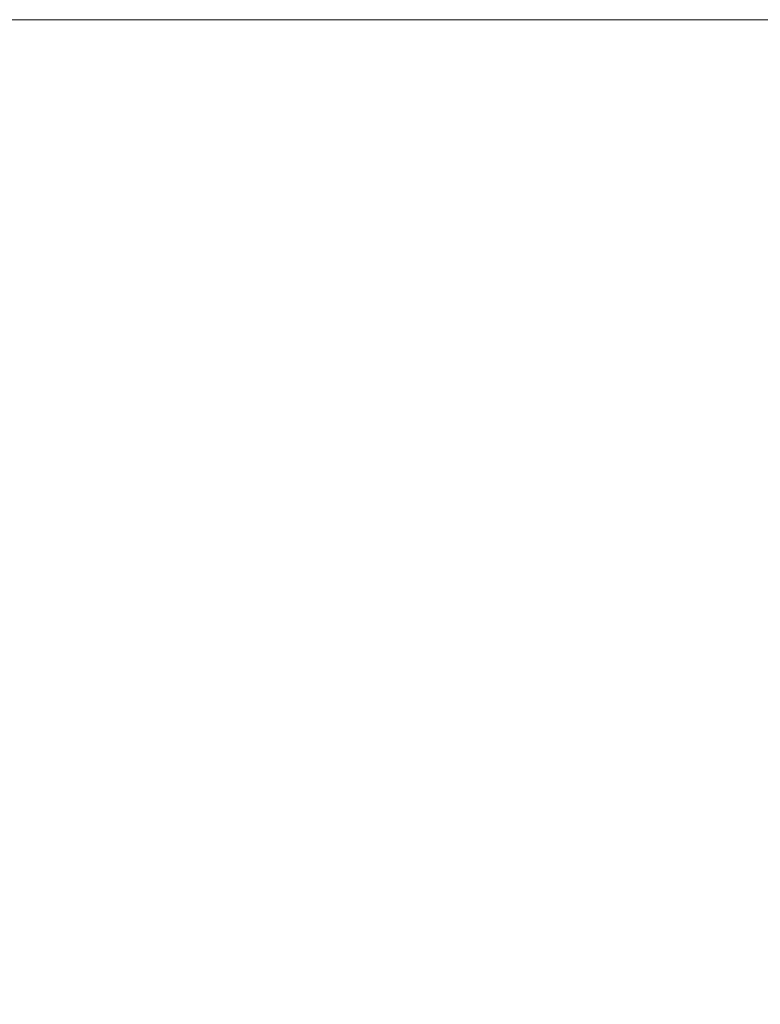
# Model space of a CAD drawing. Extents: x 625 to 2299, y 1056 to 1310.
# Tile 7 of 16: x 771 to 835, y 1224 to 1310. Entities that reach past the tile are written whole.
import ezdxf
from ezdxf.enums import TextEntityAlignment as Align

# ---------------------------------------------------------------- set-up
doc = ezdxf.new("R2010")
doc.units = 0
doc.header["$MEASUREMENT"] = 0
doc.layers.add('B_ANNO_NOPLOT', color=47, linetype='Continuous', lineweight=18, plot=False)
doc.layers.add('B_ANNO_TEXT', color=7, linetype='Continuous', lineweight=18)
doc.styles.add('Annotative', font='calibri.ttf', dxfattribs={"height": 0.0625})
doc.styles.get("Standard").update_dxf_attribs({"font": 'calibri.ttf'})

# ---------------------------------------------------------------- blocks, each defined once
blk = doc.blocks.new('INS_SS42_BASE')
at = {"layer": 'B_ANNO_NOPLOT', "flags": 128}
blk.add_lwpolyline([(0, 0), (0, 252.002), (323.93, 252.002), (323.93, 238.857), (378.003, 238.857), (378.003, 40.5), (316.573, 40.5), (316.573, 0), (0, 0)], dxfattribs=at)
at = {"lineweight": 30, "flags": 104}
for tag, p in [('SUB2', (319.281, 226.103, 1.684)), ('SUB1', (311.281, 226.103, 1.684))]:
    blk.add_attdef(tag, text='', height=1.5, dxfattribs=at).set_placement(p, align=Align.MIDDLE_CENTER)
at = {"layer": 'B_ANNO_TEXT', "lineweight": 30, "flags": 104}
for tag, p in [('SUB1', (311.281, 226.103)), ('SUB2', (319.281, 226.103))]:
    blk.add_attdef(tag, text='', height=1.5, dxfattribs=at).set_placement(p, align=Align.MIDDLE_CENTER)
at = {"layer": 'B_ANNO_TEXT', "style": 'Annotative'}
for tag, p in [('CORNER1', (97.357, 101.834)), ('CORNER2', (98.569, 3.306))]:
    blk.add_attdef(tag, text='', height=1.5, dxfattribs=at).set_placement(p, align=Align.BOTTOM_RIGHT)

msp = doc.modelspace()

# ---------------------------------------------------------------- block references
msp.add_blockref('INS_SS42_BASE', (624.938, 1058.296))

doc.saveas('drawing.dxf')
